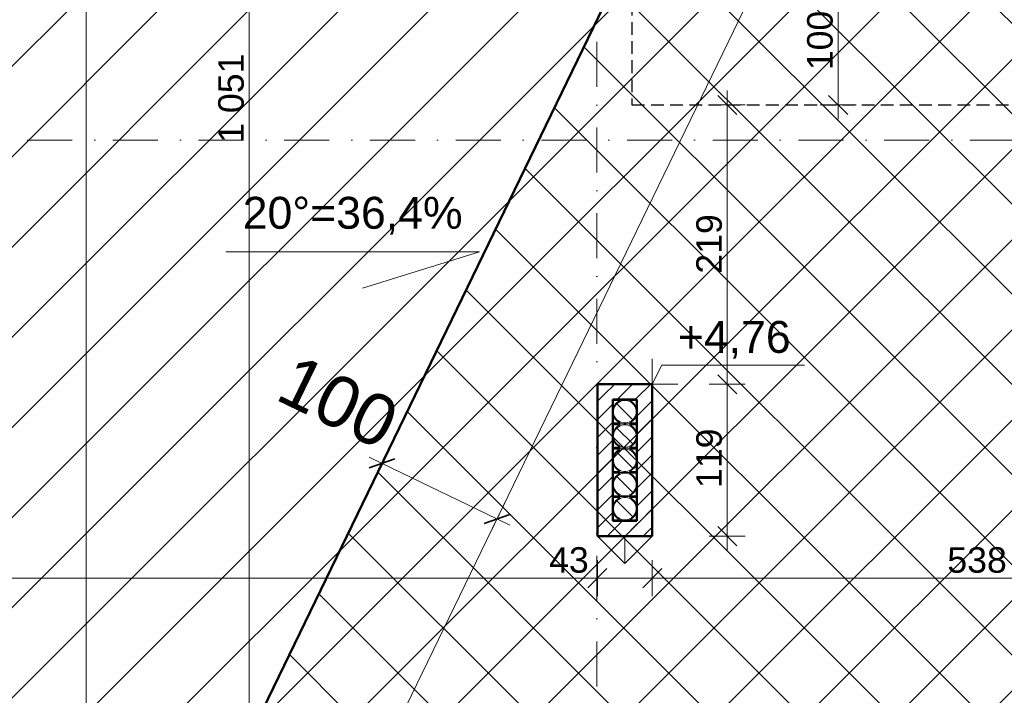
# Model space of a CAD drawing. Header units: centimetres. Extents: x -43488 to -10641, y 2063 to 22960.
# Tile 32 of 72: x -41697 to -40926, y 10271 to 10800. Entities that reach past the tile are written whole.
import ezdxf

# ---------------------------------------------------------------- set-up
doc = ezdxf.new("R2010")
doc.units = ezdxf.units.CM
doc.header["$MEASUREMENT"] = 0
doc.linetypes.add('Kreski i kropki', pattern=[67.027776, 35.277777, -17.638888, 0, -14.111111])
doc.linetypes.add('Przerywana krótka2', pattern=[15, 10, -5])
doc.layers.add('!!!Wymiarowanie', color=7, linetype='Continuous')
for name, color, linetype, lineweight, true_color in [('!!!Wymiarowanie_Nr_pióra__3', 7, 'Continuous', 35, 0xff6500), ('!!!Wymiarowanie_Nr_pióra__6', 7, 'Continuous', 18, 0x3fa3ff), ('!osie_Nr_pióra__6', 7, 'Continuous', 18, 0x3fa3ff), ('!powierzchnie_Nr_pióra__8', 7, 'Continuous', 13, 0x42bda7), ('!stolarka_Nr_pióra__5', 7, 'Continuous', 20, 0xfc3c2c), ('!wentylacja_Nr_pióra__8', 7, 'Continuous', 13, 0x42bda7), ('CIENKA_Nr_pióra__4', 7, 'Continuous', 25, 0x31fd59), ('CIENKA_Nr_pióra__6', 7, 'Continuous', 18, 0x3fa3ff), ('Linie_Nr_pióra__6', 7, 'Continuous', 18, 0x3fa3ff), ('Wymiarowanie pionowe_Nr_pióra__6', 7, 'Continuous', 18, 0x3fa3ff), ('Wymiarowanie pionowe_Nr_pióra__8', 7, 'Continuous', 13, 0x42bda7), ('Ściany zewnętrzne_Nr_pióra__7', 7, 'Continuous', 15, 0x9f9fff)]:
    doc.layers.add(name, color=color, linetype=linetype, lineweight=lineweight, true_color=true_color)
doc.layers.add('Ściany zewnętrzne_Nr_pióra__1', color=8, linetype='Continuous', lineweight=50)
doc.styles.add('STYL_AUTOMATYCZNY_1', font='txt')
doc.dimstyles.new('STYL_AUTOMATYCZNY__2', dxfattribs={"dimtxt": 20, "dimasz": 14.25, "dimexe": 0.18, "dimexo": 0.0625, "dimgap": 0, "dimtad": 1, "dimtih": 1, "dimtoh": 1, "dimdec": 0, "dimzin": 0, "dimdsep": 46, "dimtxsty": 'STYL_AUTOMATYCZNY_1', "dimblk": 'ARROWHEAD_6', "dimblk1": 'ARROWHEAD_6', "dimblk2": 'ARROWHEAD_6', "dimcen": 0.09, "dimse1": 1, "dimse2": 1, "dimclrd": 256, "dimclre": 256, "dimclrt": 256, "dimazin": 0, "dimtfac": 1, "dimtdec": 4, "dimtmove": 0, "dimatfit": 3, "dimfxl": 1, "dimtolj": 1, "dimtzin": 0, "dimarcsym": 0})
doc.dimstyles.new('STYL_AUTOMATYCZNY__3', dxfattribs={"dimtxt": 20, "dimasz": 14.25, "dimexe": 0.18, "dimexo": 0.0625, "dimgap": 0, "dimtad": 1, "dimdec": 0, "dimzin": 0, "dimdsep": 46, "dimtxsty": 'STYL_AUTOMATYCZNY_1', "dimblk": 'ARROWHEAD_6', "dimblk1": 'ARROWHEAD_6', "dimblk2": 'ARROWHEAD_6', "dimcen": 0.09, "dimse1": 1, "dimse2": 1, "dimclrd": 256, "dimclre": 256, "dimclrt": 256, "dimazin": 0, "dimtfac": 1, "dimtdec": 4, "dimtmove": 0, "dimatfit": 3, "dimfxl": 1, "dimtolj": 1, "dimtzin": 0, "dimarcsym": 0})
doc.dimstyles.new('STYL_AUTOMATYCZNY__6', dxfattribs={"dimtxt": 40, "dimasz": 14.25, "dimexe": 0.18, "dimexo": 0.0625, "dimgap": 0, "dimtad": 1, "dimdec": 0, "dimzin": 0, "dimdsep": 46, "dimtxsty": 'STYL_AUTOMATYCZNY_1', "dimblk": 'ARROWHEAD_6', "dimblk1": 'ARROWHEAD_6', "dimblk2": 'ARROWHEAD_6', "dimcen": 0.09, "dimse1": 1, "dimse2": 1, "dimclrd": 256, "dimclre": 256, "dimclrt": 256, "dimazin": 0, "dimtfac": 1, "dimtdec": 4, "dimtmove": 0, "dimatfit": 3, "dimfxl": 1, "dimtolj": 1, "dimtzin": 0, "dimarcsym": 0})
pattern_1 = [(45, (0, 0), (-7.0710678, 7.0710678), [])]

# ---------------------------------------------------------------- blocks, each defined once
blk = doc.blocks.new('*D37')
at = {"layer": '!!!Wymiarowanie_Nr_pióra__3', "color": 30, "linetype": 'Continuous', "lineweight": 35, "true_color": 0xff6500}
for p, q in [((-42918.12, 10843.67), (-42903.12, 10828.67)), ((-42918.12, 9933.67), (-42903.12, 9918.67))]:
    blk.add_line(p, q, dxfattribs=at)
at = {"layer": '!!!Wymiarowanie_Nr_pióra__6', "color": 161, "linetype": 'Continuous', "lineweight": 18, "true_color": 0x3fa3ff}
for p, q in [((-42896.55, 10836.17), (-42924.68, 10836.17)), ((-42910.62, 9926.17), (-42910.62, 10836.17)), ((-42896.55, 9926.17), (-42924.68, 9926.17))]:
    blk.add_line(p, q, dxfattribs=at)
at = {"layer": '!!!Wymiarowanie_Nr_pióra__3', "color": 30, "lineweight": 35, "true_color": 0xff6500, "insert": (-42914.62, 10358.4), "char_height": 20, "attachment_point": 7, "rotation": 90, "style": 'STYL_AUTOMATYCZNY_1'}
blk.add_mtext('\\A1;{\\pql;\\fArial|b0|i0|c238|p38;910}', dxfattribs=at)
blk = doc.blocks.new('ARROWHEAD_6')
at = {"color": 0, "linetype": 'Continuous', "lineweight": 0}
for p, q in [((0, 0), (-1, 0)), ((-0.5, -0.5), (0.5, 0.5))]:
    blk.add_line(p, q, dxfattribs=at)
blk = doc.blocks.new('*D58')
at = {"layer": '!!!Wymiarowanie_Nr_pióra__3', "color": 30, "linetype": 'Continuous', "lineweight": 35, "true_color": 0xff6500}
for p, q in [((-42165.34, 11505.78), (-42180.34, 11490.78)), ((-41637.84, 11505.78), (-41652.84, 11490.78))]:
    blk.add_line(p, q, dxfattribs=at)
at = {"layer": '!!!Wymiarowanie_Nr_pióra__6', "color": 161, "linetype": 'Continuous', "lineweight": 18, "true_color": 0x3fa3ff}
for p, q in [((-42172.84, 11484.22), (-42172.84, 11512.34)), ((-41645.34, 11484.22), (-41645.34, 11512.34)), ((-42172.84, 11498.28), (-41645.34, 11498.28))]:
    blk.add_line(p, q, dxfattribs=at)
at = {"layer": '!!!Wymiarowanie_Nr_pióra__3', "color": 30, "lineweight": 35, "true_color": 0xff6500, "insert": (-41931.85, 11502.28), "char_height": 20, "attachment_point": 7, "style": 'STYL_AUTOMATYCZNY_1'}
blk.add_mtext('\\A1;{\\pql;\\fArial|b0|i0|c238|p38;528}', dxfattribs=at)
blk = doc.blocks.new('*D80')
at = {"layer": '!!!Wymiarowanie_Nr_pióra__3', "color": 30, "linetype": 'Continuous', "lineweight": 35, "true_color": 0xff6500}
for p, q in [((-39276.76, 11356.17), (-39291.76, 11371.17)), ((-39291.76, 8676.17), (-39276.76, 8661.17))]:
    blk.add_line(p, q, dxfattribs=at)
at = {"layer": '!!!Wymiarowanie_Nr_pióra__6', "color": 161, "linetype": 'Continuous', "lineweight": 18, "true_color": 0x3fa3ff}
for p, q in [((-39284.26, 11363.67), (-39284.26, 11374.92)), ((-39270.2, 11363.67), (-39298.32, 11363.67)), ((-39284.26, 8668.67), (-39284.26, 11363.67)), ((-39270.2, 8668.67), (-39298.32, 8668.67)), ((-39284.26, 8657.42), (-39284.26, 8668.67))]:
    blk.add_line(p, q, dxfattribs=at)
at = {"layer": '!!!Wymiarowanie_Nr_pióra__3', "color": 30, "lineweight": 35, "true_color": 0xff6500, "insert": (-39288.26, 9981.97), "char_height": 20, "attachment_point": 7, "rotation": 90, "style": 'STYL_AUTOMATYCZNY_1'}
blk.add_mtext('\\A1;{\\pql;\\fArial|b0|i0|c238|p38;2\xa0695}', dxfattribs=at)
blk = doc.blocks.new('*D81')
at = {"layer": '!!!Wymiarowanie_Nr_pióra__3', "color": 30, "linetype": 'Continuous', "lineweight": 35, "true_color": 0xff6500}
for p, q in [((-42599.34, 11625.78), (-42614.34, 11610.78)), ((-39700.34, 11610.78), (-39685.34, 11625.78))]:
    blk.add_line(p, q, dxfattribs=at)
at = {"layer": '!!!Wymiarowanie_Nr_pióra__6', "color": 161, "linetype": 'Continuous', "lineweight": 18, "true_color": 0x3fa3ff}
for p, q in [((-42606.84, 11604.22), (-42606.84, 11632.34)), ((-39692.84, 11604.22), (-39692.84, 11632.34)), ((-42618.09, 11618.28), (-42606.84, 11618.28)), ((-42606.84, 11618.28), (-39692.84, 11618.28)), ((-39692.84, 11618.28), (-39681.59, 11618.28))]:
    blk.add_line(p, q, dxfattribs=at)
at = {"layer": '!!!Wymiarowanie_Nr_pióra__3', "color": 30, "lineweight": 35, "true_color": 0xff6500, "insert": (-41184.03, 11622.28), "char_height": 20, "attachment_point": 7, "style": 'STYL_AUTOMATYCZNY_1'}
blk.add_mtext('\\A1;{\\pql;\\fArial|b0|i0|c238|p38;2\xa0914}', dxfattribs=at)
blk = doc.blocks.new('*D83')
at = {"layer": '!!!Wymiarowanie_Nr_pióra__3', "color": 30, "linetype": 'Continuous', "lineweight": 35, "true_color": 0xff6500}
for p, q in [((-41063.81, 10841.17), (-41048.81, 10826.17)), ((-41063.81, 10741.17), (-41048.81, 10726.17))]:
    blk.add_line(p, q, dxfattribs=at)
at = {"layer": '!!!Wymiarowanie_Nr_pióra__6', "color": 161, "linetype": 'Continuous', "lineweight": 18, "true_color": 0x3fa3ff}
for p, q in [((-41042.25, 10833.67), (-41070.37, 10833.67)), ((-41056.31, 10733.67), (-41056.31, 10833.67)), ((-41042.25, 10733.67), (-41070.37, 10733.67)), ((-41056.31, 10722.42), (-41056.31, 10733.67))]:
    blk.add_line(p, q, dxfattribs=at)
at = {"layer": '!!!Wymiarowanie_Nr_pióra__3', "color": 30, "lineweight": 35, "true_color": 0xff6500, "insert": (-41060.31, 10760.9), "char_height": 20, "attachment_point": 7, "rotation": 90, "style": 'STYL_AUTOMATYCZNY_1'}
blk.add_mtext('\\A1;{\\pql;\\fArial|b0|i0|c238|p38;100}', dxfattribs=at)
blk = doc.blocks.new('*D172')
at = {"layer": '!!!Wymiarowanie_Nr_pióra__3', "color": 30, "linetype": 'Continuous', "lineweight": 35, "true_color": 0xff6500}
for p, q in [((-42233.34, 10370.22), (-42248.34, 10355.22)), ((-41237.34, 10370.22), (-41252.34, 10355.22))]:
    blk.add_line(p, q, dxfattribs=at)
at = {"layer": '!!!Wymiarowanie_Nr_pióra__6', "color": 161, "linetype": 'Continuous', "lineweight": 18, "true_color": 0x3fa3ff}
for p, q in [((-42240.84, 10348.66), (-42240.84, 10376.79)), ((-41244.84, 10348.66), (-41244.84, 10376.79)), ((-42240.84, 10362.72), (-41244.84, 10362.72))]:
    blk.add_line(p, q, dxfattribs=at)
at = {"layer": '!!!Wymiarowanie_Nr_pióra__3', "color": 30, "lineweight": 35, "true_color": 0xff6500, "char_height": 20, "attachment_point": 7, "style": 'STYL_AUTOMATYCZNY_1'}
for s, insert in [('\\A1;{\\pql;\\fArial|b0|i0|c238|p38;996}', (-41780.78, 10366.72)), ('\\A1;{\\pql;\\fArial|b0|i0|c238|p38;43}', (-41282.69, 10366.72))]:
    blk.add_mtext(s, dxfattribs=dict(at, insert=insert))
blk = doc.blocks.new('*D173')
at = {"layer": '!!!Wymiarowanie_Nr_pióra__3', "color": 30, "linetype": 'Continuous', "lineweight": 35, "true_color": 0xff6500}
for p, q in [((-41237.34, 10370.22), (-41252.34, 10355.22)), ((-41194.34, 10370.22), (-41209.34, 10355.22))]:
    blk.add_line(p, q, dxfattribs=at)
at = {"layer": '!!!Wymiarowanie_Nr_pióra__6', "color": 161, "linetype": 'Continuous', "lineweight": 18, "true_color": 0x3fa3ff}
for p, q in [((-41244.84, 10348.66), (-41244.84, 10376.79)), ((-41201.84, 10348.66), (-41201.84, 10376.79)), ((-41244.84, 10362.72), (-41201.84, 10362.72))]:
    blk.add_line(p, q, dxfattribs=at)
blk = doc.blocks.new('*D174')
at = {"layer": '!!!Wymiarowanie_Nr_pióra__3', "color": 30, "linetype": 'Continuous', "lineweight": 35, "true_color": 0xff6500}
for p, q in [((-41194.34, 10370.22), (-41209.34, 10355.22)), ((-40656.34, 10370.22), (-40671.34, 10355.22))]:
    blk.add_line(p, q, dxfattribs=at)
at = {"layer": '!!!Wymiarowanie_Nr_pióra__6', "color": 161, "linetype": 'Continuous', "lineweight": 18, "true_color": 0x3fa3ff}
for p, q in [((-41201.84, 10348.66), (-41201.84, 10376.79)), ((-40663.84, 10348.66), (-40663.84, 10376.79)), ((-41201.84, 10362.72), (-40663.84, 10362.72))]:
    blk.add_line(p, q, dxfattribs=at)
at = {"layer": '!!!Wymiarowanie_Nr_pióra__3', "color": 30, "lineweight": 35, "true_color": 0xff6500, "char_height": 20, "attachment_point": 7, "style": 'STYL_AUTOMATYCZNY_1'}
for s, insert in [('\\A1;{\\pql;\\fArial|b0|i0|c238|p38;538}', (-40970.78, 10366.72)), ('\\A1;{\\pql;\\fArial|b0|i0|c238|p38;43}', (-40701.69, 10366.72))]:
    blk.add_mtext(s, dxfattribs=dict(at, insert=insert))
blk = doc.blocks.new('*D198')
at = {"layer": '!!!Wymiarowanie_Nr_pióra__3', "color": 30, "linetype": 'Continuous', "lineweight": 35, "true_color": 0xff6500}
for p, q in [((-41510.11, 11256.17), (-41525.11, 11271.17)), ((-41525.11, 10220.17), (-41510.11, 10205.17))]:
    blk.add_line(p, q, dxfattribs=at)
at = {"layer": '!!!Wymiarowanie_Nr_pióra__6', "color": 161, "linetype": 'Continuous', "lineweight": 18, "true_color": 0x3fa3ff}
for p, q in [((-41517.61, 11263.67), (-41517.61, 11274.92)), ((-41503.55, 11263.67), (-41531.67, 11263.67)), ((-41517.61, 10212.67), (-41517.61, 11263.67)), ((-41503.55, 10212.67), (-41531.67, 10212.67))]:
    blk.add_line(p, q, dxfattribs=at)
at = {"layer": '!!!Wymiarowanie_Nr_pióra__3', "color": 30, "lineweight": 35, "true_color": 0xff6500, "insert": (-41521.61, 10703.97), "char_height": 20, "attachment_point": 7, "rotation": 90, "style": 'STYL_AUTOMATYCZNY_1'}
blk.add_mtext('\\A1;{\\pql;\\fArial|b0|i0|c238|p38;1\xa0051}', dxfattribs=at)
blk = doc.blocks.new('*D199')
at = {"layer": '!!!Wymiarowanie_Nr_pióra__3', "color": 30, "linetype": 'Continuous', "lineweight": 35, "true_color": 0xff6500}
for p, q in [((-41150.62, 10522.17), (-41135.62, 10507.17)), ((-41150.62, 10403.17), (-41135.62, 10388.17))]:
    blk.add_line(p, q, dxfattribs=at)
at = {"layer": '!!!Wymiarowanie_Nr_pióra__6', "color": 161, "linetype": 'Continuous', "lineweight": 18, "true_color": 0x3fa3ff}
for p, q in [((-41129.06, 10514.67), (-41157.19, 10514.67)), ((-41143.12, 10395.67), (-41143.12, 10514.67)), ((-41129.06, 10395.67), (-41157.19, 10395.67)), ((-41143.12, 10384.42), (-41143.12, 10395.67))]:
    blk.add_line(p, q, dxfattribs=at)
at = {"layer": '!!!Wymiarowanie_Nr_pióra__3', "color": 30, "lineweight": 35, "true_color": 0xff6500, "insert": (-41147.12, 10433.41), "char_height": 20, "attachment_point": 7, "rotation": 90, "style": 'STYL_AUTOMATYCZNY_1'}
blk.add_mtext('\\A1;{\\pql;\\fArial|b0|i0|c238|p38;119}', dxfattribs=at)
blk = doc.blocks.new('*D200')
at = {"layer": '!!!Wymiarowanie_Nr_pióra__3', "color": 30, "linetype": 'Continuous', "lineweight": 35, "true_color": 0xff6500}
for p, q in [((-41135.62, 10726.17), (-41150.62, 10741.17)), ((-41150.62, 10522.17), (-41135.62, 10507.17))]:
    blk.add_line(p, q, dxfattribs=at)
at = {"layer": '!!!Wymiarowanie_Nr_pióra__6', "color": 161, "linetype": 'Continuous', "lineweight": 18, "true_color": 0x3fa3ff}
for p, q in [((-41143.12, 10733.67), (-41143.12, 10744.92)), ((-41129.06, 10733.67), (-41157.19, 10733.67)), ((-41143.12, 10514.67), (-41143.12, 10733.67)), ((-41129.06, 10514.67), (-41157.19, 10514.67))]:
    blk.add_line(p, q, dxfattribs=at)
at = {"layer": '!!!Wymiarowanie_Nr_pióra__3', "color": 30, "lineweight": 35, "true_color": 0xff6500, "insert": (-41147.12, 10601.4), "char_height": 20, "attachment_point": 7, "rotation": 90, "style": 'STYL_AUTOMATYCZNY_1'}
blk.add_mtext('\\A1;{\\pql;\\fArial|b0|i0|c238|p38;219}', dxfattribs=at)
blk = doc.blocks.new('*D218')
at = {"layer": '!!!Wymiarowanie_Nr_pióra__3', "color": 30, "linetype": 'Continuous', "lineweight": 35, "true_color": 0xff6500}
for p, q in [((-41403.48, 10456.2), (-41423.52, 10449.24)), ((-41333.53, 10405.64), (-41313.49, 10412.6))]:
    blk.add_line(p, q, dxfattribs=at)
at = {"layer": '!!!Wymiarowanie_Nr_pióra__6', "color": 161, "linetype": 'Continuous', "lineweight": 18, "true_color": 0x3fa3ff}
for p, q in [((-41419.63, 10440.07), (-41407.37, 10465.38)), ((-41423.63, 10457.63), (-41413.5, 10452.72)), ((-41413.5, 10452.72), (-41323.51, 10409.12)), ((-41329.64, 10396.47), (-41317.38, 10421.78)), ((-41323.51, 10409.12), (-41313.38, 10404.22))]:
    blk.add_line(p, q, dxfattribs=at)
at = {"layer": '!!!Wymiarowanie_Nr_pióra__3', "color": 30, "lineweight": 35, "true_color": 0xff6500, "insert": (-41498.72, 10502.89), "char_height": 40, "attachment_point": 7, "rotation": 334.15199, "style": 'STYL_AUTOMATYCZNY_1'}
blk.add_mtext('\\A1;{\\pql;\\fArial|b0|i0|c238|p38;100}', dxfattribs=at)

msp = doc.modelspace()

# ---------------------------------------------------------------- hatches: boundary and pattern name
at = {"layer": '!powierzchnie_Nr_pióra__8', "linetype": 'Continuous', "lineweight": 13, "true_color": 0x42bda7}
h = msp.add_hatch(dxfattribs=at)
h.set_pattern_fill('bloczki_ceramiczne__3', color=135, style=0, pattern_type=2)
h.set_pattern_definition([(45, (0, 0), (-35.35534, 35.35534), [])])
h.paths.add_polyline_path([(-42172.84, 10487.67), (-42172.84, 11363.67), (-41117.84, 11363.67), (-41117.84, 11063.03), (-41668.59, 9926.17), (-41117.84, 8789.3), (-41117.84, 8668.67), (-42172.84, 8668.67), (-42172.84, 8988.67), (-41945.34, 8988.67), (-41945.34, 10487.67)])
h = msp.add_hatch(dxfattribs=at)
h.set_pattern_fill('bloczki_betonowe__2_', color=135, style=0, pattern_type=2)
h.set_pattern_definition([(45, (0, 0), (-35.35534, 35.35534), []), (135, (0, 0), (35.35534, 35.35534), [])])
h.paths.add_polyline_path([(-41117.84, 10833.67), (-40747.84, 10833.67), (-40747.84, 11063.03), (-40197.08, 9926.17), (-40685.17, 8918.67), (-40747.84, 8918.67), (-40747.84, 9018.67), (-41117.84, 9018.67), (-41117.84, 8789.3), (-41668.59, 9926.17), (-41117.84, 11063.03)])
at = {"layer": 'Ściany zewnętrzne_Nr_pióra__7', "linetype": 'Continuous', "lineweight": 15, "true_color": 0x9f9fff}
h = msp.add_hatch(dxfattribs=at)
h.set_pattern_fill('bloczki_ceramiczne', color=161, style=0, pattern_type=2)
h.set_pattern_definition(pattern_1)
h.paths.add_polyline_path([(-41244.84, 10502.67), (-41232.84, 10502.67), (-41244.84, 10514.67)])
h = msp.add_hatch(dxfattribs=at)
h.set_pattern_fill('bloczki_ceramiczne', color=161, style=0, pattern_type=2)
h.set_pattern_definition(pattern_1)
h.paths.add_polyline_path([(-41244.84, 10514.67), (-41232.84, 10502.67), (-41232.84, 10514.67)])
h = msp.add_hatch(dxfattribs=at)
h.set_pattern_fill('bloczki_ceramiczne', color=161, style=0, pattern_type=2)
h.set_pattern_definition(pattern_1)
h.paths.add_polyline_path([(-41213.84, 10514.67), (-41232.84, 10514.67), (-41232.84, 10502.67), (-41213.84, 10502.67)])
h = msp.add_hatch(dxfattribs=at)
h.set_pattern_fill('bloczki_ceramiczne', color=161, style=0, pattern_type=2)
h.set_pattern_definition(pattern_1)
h.paths.add_polyline_path([(-41213.84, 10502.67), (-41201.84, 10502.67), (-41201.84, 10514.67)])
h = msp.add_hatch(dxfattribs=at)
h.set_pattern_fill('bloczki_ceramiczne', color=161, style=0, pattern_type=2)
h.set_pattern_definition(pattern_1)
h.paths.add_polyline_path([(-41213.84, 10514.67), (-41213.84, 10502.67), (-41201.84, 10514.67)])
h = msp.add_hatch(dxfattribs=at)
h.set_pattern_fill('bloczki_ceramiczne', color=161, style=0, pattern_type=2)
h.set_pattern_definition(pattern_1)
h.paths.add_polyline_path([(-41244.84, 10502.67), (-41244.84, 10407.67), (-41232.84, 10407.67), (-41232.84, 10502.67)])
h = msp.add_hatch(dxfattribs=at)
h.set_pattern_fill('bloczki_ceramiczne', color=161, style=0, pattern_type=2)
h.set_pattern_definition(pattern_1)
h.paths.add_polyline_path([(-41201.84, 10407.67), (-41201.84, 10502.67), (-41213.84, 10502.67), (-41213.84, 10407.67)])
h = msp.add_hatch(dxfattribs=at)
h.set_pattern_fill('bloczki_ceramiczne', color=161, style=0, pattern_type=2)
h.set_pattern_definition(pattern_1)
h.paths.add_polyline_path([(-41232.84, 10407.67), (-41244.84, 10395.67), (-41232.84, 10395.67)])
h = msp.add_hatch(dxfattribs=at)
h.set_pattern_fill('bloczki_ceramiczne', color=161, style=0, pattern_type=2)
h.set_pattern_definition(pattern_1)
h.paths.add_polyline_path([(-41232.84, 10407.67), (-41244.84, 10407.67), (-41244.84, 10395.67)])
h = msp.add_hatch(dxfattribs=at)
h.set_pattern_fill('bloczki_ceramiczne', color=161, style=0, pattern_type=2)
h.set_pattern_definition(pattern_1)
h.paths.add_polyline_path([(-41232.84, 10395.67), (-41213.84, 10395.67), (-41213.84, 10407.67), (-41232.84, 10407.67)])
h = msp.add_hatch(dxfattribs=at)
h.set_pattern_fill('bloczki_ceramiczne', color=161, style=0, pattern_type=2)
h.set_pattern_definition(pattern_1)
h.paths.add_polyline_path([(-41201.84, 10407.67), (-41213.84, 10407.67), (-41201.84, 10395.67)])
h = msp.add_hatch(dxfattribs=at)
h.set_pattern_fill('bloczki_ceramiczne', color=161, style=0, pattern_type=2)
h.set_pattern_definition(pattern_1)
h.paths.add_polyline_path([(-41213.84, 10407.67), (-41213.84, 10395.67), (-41201.84, 10395.67)])

# ---------------------------------------------------------------- linework, layer by layer
at = {"layer": '!osie_Nr_pióra__6', "color": 161, "linetype": 'Kreski i kropki', "lineweight": 18, "true_color": 0x3fa3ff}
for p, q in [((-41245.34, 8331.18), (-41245.34, 11713.59)), ((-43101.19, 10706.17), (-39166.43, 10706.17))]:
    msp.add_line(p, q, dxfattribs=at)
at = {"layer": '!wentylacja_Nr_pióra__8', "color": 135, "linetype": 'Continuous', "lineweight": 13, "true_color": 0x42bda7}
for p, q in [((-41232.84, 10502.67), (-41213.84, 10502.67)), ((-41232.84, 10483.67), (-41232.84, 10502.67)), ((-41226.97, 10501.97), (-41232.16, 10501.97)), ((-41232.16, 10501.97), (-41232.16, 10496.8)), ((-41232.16, 10496.8), (-41231.82, 10497.59)), ((-41231.34, 10496.9), (-41231.87, 10495.45)), ((-41231.82, 10497.59), (-41230.87, 10499.03)), ((-41230.57, 10498.23), (-41231.34, 10496.9)), ((-41230.87, 10499.03), (-41229.68, 10500.29)), ((-41229.58, 10499.41), (-41230.57, 10498.23)), ((-41229.68, 10500.29), (-41228.3, 10501.32)), ((-41229.59, 10499.41), (-41217.08, 10486.93)), ((-41228.4, 10500.4), (-41229.58, 10499.41)), ((-41227.07, 10501.17), (-41228.4, 10500.4)), ((-41228.3, 10501.32), (-41226.97, 10501.97)), ((-41225.62, 10501.7), (-41227.07, 10501.17)), ((-41224.11, 10501.97), (-41225.62, 10501.7)), ((-41222.57, 10501.97), (-41224.11, 10501.97)), ((-41221.05, 10501.7), (-41222.57, 10501.97)), ((-41219.6, 10501.17), (-41221.05, 10501.7)), ((-41214.52, 10501.97), (-41219.71, 10501.97)), ((-41219.71, 10501.97), (-41218.91, 10501.63)), ((-41218.27, 10500.4), (-41219.6, 10501.17)), ((-41218.91, 10501.63), (-41217.47, 10500.69)), ((-41217.09, 10499.41), (-41218.27, 10500.4)), ((-41217.47, 10500.69), (-41216.21, 10499.51)), ((-41216.1, 10498.23), (-41217.09, 10499.41)), ((-41216.21, 10499.51), (-41215.17, 10498.12)), ((-41215.33, 10496.9), (-41216.1, 10498.23)), ((-41214.81, 10495.45), (-41215.33, 10496.9)), ((-41215.17, 10498.12), (-41214.52, 10496.8)), ((-41214.52, 10496.8), (-41214.52, 10501.97)), ((-41213.84, 10502.67), (-41213.84, 10483.67)), ((-41232.16, 10489.54), (-41232.16, 10484.37)), ((-41231.51, 10488.21), (-41232.16, 10489.54)), ((-41231.87, 10495.45), (-41232.14, 10493.94)), ((-41232.14, 10493.94), (-41232.14, 10492.4)), ((-41232.14, 10492.4), (-41231.87, 10490.88)), ((-41231.87, 10490.88), (-41231.34, 10489.43)), ((-41231.34, 10489.43), (-41230.57, 10488.1)), ((-41216.1, 10488.1), (-41215.33, 10489.43)), ((-41215.33, 10489.43), (-41214.81, 10490.88)), ((-41214.52, 10489.54), (-41214.86, 10488.75)), ((-41214.54, 10493.94), (-41214.81, 10495.45)), ((-41214.81, 10490.88), (-41214.54, 10492.4)), ((-41214.54, 10492.4), (-41214.54, 10493.94)), ((-41214.52, 10484.37), (-41214.52, 10489.54)), ((-41213.84, 10483.67), (-41232.84, 10483.67)), ((-41232.84, 10483.67), (-41213.84, 10483.67)), ((-41232.84, 10464.67), (-41232.84, 10483.67)), ((-41232.16, 10484.37), (-41226.97, 10484.37)), ((-41226.97, 10482.97), (-41232.16, 10482.97)), ((-41232.16, 10482.97), (-41232.16, 10477.8)), ((-41230.47, 10486.83), (-41231.51, 10488.21)), ((-41230.87, 10480.03), (-41229.68, 10481.29)), ((-41230.57, 10488.1), (-41229.58, 10486.92)), ((-41229.21, 10485.65), (-41230.47, 10486.83)), ((-41229.68, 10481.29), (-41228.3, 10482.32)), ((-41229.58, 10486.92), (-41228.4, 10485.93)), ((-41228.4, 10481.4), (-41229.58, 10480.41)), ((-41227.76, 10484.71), (-41229.21, 10485.65)), ((-41228.4, 10485.93), (-41227.07, 10485.16)), ((-41227.07, 10482.17), (-41228.4, 10481.4)), ((-41228.3, 10482.32), (-41226.97, 10482.97)), ((-41226.97, 10484.37), (-41227.76, 10484.71)), ((-41227.07, 10485.16), (-41225.62, 10484.64)), ((-41225.62, 10482.7), (-41227.07, 10482.17)), ((-41225.62, 10484.64), (-41224.11, 10484.37)), ((-41224.11, 10482.97), (-41225.62, 10482.7)), ((-41224.11, 10484.37), (-41222.57, 10484.37)), ((-41222.57, 10482.97), (-41224.11, 10482.97)), ((-41222.57, 10484.37), (-41221.05, 10484.64)), ((-41221.05, 10482.7), (-41222.57, 10482.97)), ((-41221.05, 10484.64), (-41219.6, 10485.16)), ((-41219.6, 10482.17), (-41221.05, 10482.7)), ((-41218.38, 10485.01), (-41219.71, 10484.37)), ((-41219.71, 10484.37), (-41214.52, 10484.37)), ((-41214.52, 10482.97), (-41219.71, 10482.97)), ((-41219.71, 10482.97), (-41218.91, 10482.63)), ((-41219.6, 10485.16), (-41218.27, 10485.93)), ((-41218.27, 10481.4), (-41219.6, 10482.17)), ((-41218.91, 10482.63), (-41217.47, 10481.69)), ((-41216.99, 10486.05), (-41218.38, 10485.01)), ((-41218.27, 10485.93), (-41217.09, 10486.92)), ((-41217.09, 10480.41), (-41218.27, 10481.4)), ((-41217.47, 10481.69), (-41216.21, 10480.51)), ((-41217.09, 10486.92), (-41216.1, 10488.1)), ((-41215.81, 10487.3), (-41216.99, 10486.05)), ((-41214.86, 10488.75), (-41215.81, 10487.3)), ((-41214.52, 10477.8), (-41214.52, 10482.97)), ((-41213.84, 10483.67), (-41213.84, 10464.67)), ((-41232.16, 10477.8), (-41231.82, 10478.59)), ((-41231.87, 10476.45), (-41232.14, 10474.94)), ((-41232.14, 10474.94), (-41232.14, 10473.4)), ((-41231.34, 10477.9), (-41231.87, 10476.45)), ((-41231.82, 10478.59), (-41230.87, 10480.03)), ((-41230.57, 10479.23), (-41231.34, 10477.9)), ((-41229.58, 10480.41), (-41230.57, 10479.23)), ((-41229.59, 10480.41), (-41217.08, 10467.93)), ((-41216.1, 10479.23), (-41217.09, 10480.41)), ((-41216.21, 10480.51), (-41215.17, 10479.12)), ((-41215.33, 10477.9), (-41216.1, 10479.23)), ((-41214.81, 10476.45), (-41215.33, 10477.9)), ((-41215.17, 10479.12), (-41214.52, 10477.8)), ((-41214.54, 10474.94), (-41214.81, 10476.45)), ((-41214.54, 10473.4), (-41214.54, 10474.94)), ((-41232.16, 10470.54), (-41232.16, 10465.37)), ((-41231.51, 10469.21), (-41232.16, 10470.54)), ((-41232.14, 10473.4), (-41231.87, 10471.88)), ((-41231.87, 10471.88), (-41231.34, 10470.43)), ((-41230.47, 10467.83), (-41231.51, 10469.21)), ((-41231.34, 10470.43), (-41230.57, 10469.1)), ((-41230.57, 10469.1), (-41229.58, 10467.92)), ((-41229.21, 10466.65), (-41230.47, 10467.83)), ((-41229.58, 10467.92), (-41228.4, 10466.93)), ((-41227.76, 10465.71), (-41229.21, 10466.65)), ((-41228.4, 10466.93), (-41227.07, 10466.16)), ((-41226.97, 10465.37), (-41227.76, 10465.71)), ((-41227.07, 10466.16), (-41225.62, 10465.64)), ((-41221.05, 10465.64), (-41219.6, 10466.16)), ((-41218.38, 10466.01), (-41219.71, 10465.37)), ((-41219.6, 10466.16), (-41218.27, 10466.93)), ((-41216.99, 10467.05), (-41218.38, 10466.01)), ((-41218.27, 10466.93), (-41217.09, 10467.92)), ((-41217.09, 10467.92), (-41216.1, 10469.1)), ((-41215.81, 10468.3), (-41216.99, 10467.05)), ((-41216.1, 10469.1), (-41215.33, 10470.43)), ((-41214.86, 10469.75), (-41215.81, 10468.3)), ((-41215.33, 10470.43), (-41214.81, 10471.88)), ((-41214.52, 10470.54), (-41214.86, 10469.75)), ((-41214.81, 10471.88), (-41214.54, 10473.4)), ((-41214.52, 10465.37), (-41214.52, 10470.54)), ((-41232.84, 10464.67), (-41213.84, 10464.67)), ((-41232.84, 10445.67), (-41232.84, 10464.67)), ((-41213.84, 10464.67), (-41232.84, 10464.67)), ((-41232.16, 10465.37), (-41226.97, 10465.37)), ((-41226.97, 10463.97), (-41232.16, 10463.97)), ((-41232.16, 10463.97), (-41232.16, 10458.8)), ((-41232.16, 10458.8), (-41231.82, 10459.59)), ((-41231.34, 10458.9), (-41231.87, 10457.45)), ((-41231.82, 10459.59), (-41230.87, 10461.03)), ((-41230.57, 10460.23), (-41231.34, 10458.9)), ((-41230.87, 10461.03), (-41229.68, 10462.29)), ((-41229.58, 10461.41), (-41230.57, 10460.23)), ((-41229.68, 10462.29), (-41228.3, 10463.32)), ((-41229.59, 10461.41), (-41217.08, 10448.93)), ((-41228.4, 10462.4), (-41229.58, 10461.41)), ((-41227.07, 10463.17), (-41228.4, 10462.4)), ((-41228.3, 10463.32), (-41226.97, 10463.97)), ((-41225.62, 10463.7), (-41227.07, 10463.17)), ((-41225.62, 10465.64), (-41224.11, 10465.37)), ((-41224.11, 10463.97), (-41225.62, 10463.7)), ((-41224.11, 10465.37), (-41222.57, 10465.37)), ((-41222.57, 10463.97), (-41224.11, 10463.97)), ((-41222.57, 10465.37), (-41221.05, 10465.64)), ((-41221.05, 10463.7), (-41222.57, 10463.97)), ((-41219.6, 10463.17), (-41221.05, 10463.7)), ((-41219.71, 10465.37), (-41214.52, 10465.37)), ((-41214.52, 10463.97), (-41219.71, 10463.97)), ((-41219.71, 10463.97), (-41218.91, 10463.63)), ((-41218.27, 10462.4), (-41219.6, 10463.17)), ((-41218.91, 10463.63), (-41217.47, 10462.69)), ((-41217.09, 10461.41), (-41218.27, 10462.4)), ((-41217.47, 10462.69), (-41216.21, 10461.51)), ((-41216.1, 10460.23), (-41217.09, 10461.41)), ((-41216.21, 10461.51), (-41215.17, 10460.12)), ((-41215.33, 10458.9), (-41216.1, 10460.23)), ((-41214.81, 10457.45), (-41215.33, 10458.9)), ((-41215.17, 10460.12), (-41214.52, 10458.8)), ((-41214.52, 10458.8), (-41214.52, 10463.97)), ((-41213.84, 10464.67), (-41213.84, 10445.67)), ((-41232.16, 10451.54), (-41232.16, 10446.37)), ((-41231.51, 10450.21), (-41232.16, 10451.54)), ((-41231.87, 10457.45), (-41232.14, 10455.94)), ((-41232.14, 10455.94), (-41232.14, 10454.4)), ((-41232.14, 10454.4), (-41231.87, 10452.88)), ((-41231.87, 10452.88), (-41231.34, 10451.43)), ((-41231.34, 10451.43), (-41230.57, 10450.1)), ((-41216.1, 10450.1), (-41215.33, 10451.43)), ((-41214.86, 10450.75), (-41215.81, 10449.3)), ((-41215.33, 10451.43), (-41214.81, 10452.88)), ((-41214.52, 10451.54), (-41214.86, 10450.75)), ((-41214.54, 10455.94), (-41214.81, 10457.45)), ((-41214.81, 10452.88), (-41214.54, 10454.4)), ((-41214.54, 10454.4), (-41214.54, 10455.94)), ((-41214.52, 10446.37), (-41214.52, 10451.54)), ((-41213.84, 10445.67), (-41232.84, 10445.67)), ((-41232.84, 10445.67), (-41213.84, 10445.67)), ((-41232.84, 10426.67), (-41232.84, 10445.67)), ((-41232.16, 10446.37), (-41226.97, 10446.37)), ((-41226.97, 10444.97), (-41232.16, 10444.97)), ((-41232.16, 10444.97), (-41232.16, 10439.8)), ((-41230.47, 10448.83), (-41231.51, 10450.21)), ((-41230.87, 10442.03), (-41229.68, 10443.29)), ((-41230.57, 10450.1), (-41229.58, 10448.92)), ((-41229.21, 10447.65), (-41230.47, 10448.83)), ((-41229.68, 10443.29), (-41228.3, 10444.32)), ((-41229.58, 10448.92), (-41228.4, 10447.93)), ((-41228.4, 10443.4), (-41229.58, 10442.41)), ((-41227.76, 10446.71), (-41229.21, 10447.65)), ((-41228.4, 10447.93), (-41227.07, 10447.16)), ((-41227.07, 10444.17), (-41228.4, 10443.4)), ((-41228.3, 10444.32), (-41226.97, 10444.97)), ((-41226.97, 10446.37), (-41227.76, 10446.71)), ((-41227.07, 10447.16), (-41225.62, 10446.64)), ((-41225.62, 10444.7), (-41227.07, 10444.17)), ((-41225.62, 10446.64), (-41224.11, 10446.37)), ((-41224.11, 10444.97), (-41225.62, 10444.7)), ((-41224.11, 10446.37), (-41222.57, 10446.37)), ((-41222.57, 10444.97), (-41224.11, 10444.97)), ((-41222.57, 10446.37), (-41221.05, 10446.64)), ((-41221.05, 10444.7), (-41222.57, 10444.97)), ((-41221.05, 10446.64), (-41219.6, 10447.16)), ((-41219.6, 10444.17), (-41221.05, 10444.7)), ((-41218.38, 10447.01), (-41219.71, 10446.37)), ((-41219.71, 10446.37), (-41214.52, 10446.37)), ((-41214.52, 10444.97), (-41219.71, 10444.97)), ((-41219.71, 10444.97), (-41218.91, 10444.63)), ((-41219.6, 10447.16), (-41218.27, 10447.93)), ((-41218.27, 10443.4), (-41219.6, 10444.17)), ((-41218.91, 10444.63), (-41217.47, 10443.69)), ((-41216.99, 10448.05), (-41218.38, 10447.01)), ((-41218.27, 10447.93), (-41217.09, 10448.92)), ((-41217.09, 10442.41), (-41218.27, 10443.4)), ((-41217.47, 10443.69), (-41216.21, 10442.51)), ((-41217.09, 10448.92), (-41216.1, 10450.1)), ((-41215.81, 10449.3), (-41216.99, 10448.05)), ((-41214.52, 10439.8), (-41214.52, 10444.97)), ((-41213.84, 10445.67), (-41213.84, 10426.67)), ((-41232.16, 10439.8), (-41231.82, 10440.59)), ((-41231.87, 10438.45), (-41232.14, 10436.94)), ((-41232.14, 10436.94), (-41232.14, 10435.4)), ((-41232.14, 10435.4), (-41231.87, 10433.88)), ((-41231.34, 10439.9), (-41231.87, 10438.45)), ((-41231.82, 10440.59), (-41230.87, 10442.03)), ((-41230.57, 10441.23), (-41231.34, 10439.9)), ((-41229.58, 10442.41), (-41230.57, 10441.23)), ((-41229.59, 10442.41), (-41217.08, 10429.93)), ((-41216.1, 10441.23), (-41217.09, 10442.41)), ((-41216.21, 10442.51), (-41215.17, 10441.12)), ((-41215.33, 10439.9), (-41216.1, 10441.23)), ((-41214.81, 10438.45), (-41215.33, 10439.9)), ((-41215.17, 10441.12), (-41214.52, 10439.8)), ((-41214.54, 10436.94), (-41214.81, 10438.45)), ((-41214.81, 10433.88), (-41214.54, 10435.4)), ((-41214.54, 10435.4), (-41214.54, 10436.94)), ((-41232.16, 10432.54), (-41232.16, 10427.37)), ((-41231.51, 10431.21), (-41232.16, 10432.54)), ((-41232.16, 10427.37), (-41226.97, 10427.37)), ((-41231.87, 10433.88), (-41231.34, 10432.43)), ((-41230.47, 10429.83), (-41231.51, 10431.21)), ((-41231.34, 10432.43), (-41230.57, 10431.1)), ((-41230.57, 10431.1), (-41229.58, 10429.92)), ((-41229.21, 10428.65), (-41230.47, 10429.83)), ((-41229.58, 10429.92), (-41228.4, 10428.93)), ((-41227.76, 10427.71), (-41229.21, 10428.65)), ((-41228.4, 10428.93), (-41227.07, 10428.16)), ((-41226.97, 10427.37), (-41227.76, 10427.71)), ((-41227.07, 10428.16), (-41225.62, 10427.64)), ((-41225.62, 10427.64), (-41224.11, 10427.37)), ((-41224.11, 10427.37), (-41222.57, 10427.37)), ((-41222.57, 10427.37), (-41221.05, 10427.64)), ((-41221.05, 10427.64), (-41219.6, 10428.16)), ((-41218.38, 10428.01), (-41219.71, 10427.37)), ((-41219.71, 10427.37), (-41214.52, 10427.37)), ((-41219.6, 10428.16), (-41218.27, 10428.93)), ((-41216.99, 10429.05), (-41218.38, 10428.01)), ((-41218.27, 10428.93), (-41217.09, 10429.92)), ((-41217.09, 10429.92), (-41216.1, 10431.1)), ((-41215.81, 10430.3), (-41216.99, 10429.05)), ((-41216.1, 10431.1), (-41215.33, 10432.43)), ((-41214.86, 10431.75), (-41215.81, 10430.3)), ((-41215.33, 10432.43), (-41214.81, 10433.88)), ((-41214.52, 10432.54), (-41214.86, 10431.75)), ((-41214.52, 10427.37), (-41214.52, 10432.54)), ((-41232.84, 10426.67), (-41232.84, 10407.67)), ((-41213.84, 10426.67), (-41232.84, 10426.67)), ((-41213.84, 10426.67), (-41232.84, 10426.67)), ((-41232.14, 10420.8), (-41232.14, 10425.99)), ((-41232.14, 10425.99), (-41226.97, 10425.99)), ((-41231.49, 10422.13), (-41232.14, 10420.8)), ((-41232.14, 10417.94), (-41231.87, 10419.45)), ((-41231.87, 10419.45), (-41231.34, 10420.9)), ((-41230.46, 10423.51), (-41231.49, 10422.13)), ((-41231.34, 10420.9), (-41230.57, 10422.23)), ((-41230.57, 10422.23), (-41229.58, 10423.41)), ((-41229.2, 10424.7), (-41230.46, 10423.51)), ((-41229.58, 10423.41), (-41228.4, 10424.4)), ((-41229.58, 10423.42), (-41217.1, 10410.91)), ((-41227.76, 10425.65), (-41229.2, 10424.7)), ((-41228.4, 10424.4), (-41227.07, 10425.17)), ((-41226.97, 10425.99), (-41227.76, 10425.65)), ((-41227.07, 10425.17), (-41225.62, 10425.7)), ((-41225.62, 10425.7), (-41224.11, 10425.97)), ((-41224.11, 10425.97), (-41222.57, 10425.97)), ((-41222.57, 10425.97), (-41221.05, 10425.7)), ((-41221.05, 10425.7), (-41219.6, 10425.17)), ((-41219.71, 10425.99), (-41214.54, 10425.99)), ((-41218.38, 10425.34), (-41219.71, 10425.99)), ((-41219.6, 10425.17), (-41218.27, 10424.4)), ((-41217, 10424.3), (-41218.38, 10425.34)), ((-41218.27, 10424.4), (-41217.09, 10423.41)), ((-41217.09, 10423.41), (-41216.1, 10422.23)), ((-41215.82, 10423.04), (-41217, 10424.3)), ((-41216.1, 10422.23), (-41215.33, 10420.9)), ((-41214.88, 10421.59), (-41215.82, 10423.04)), ((-41215.33, 10420.9), (-41214.81, 10419.45)), ((-41214.54, 10420.8), (-41214.88, 10421.59)), ((-41214.81, 10419.45), (-41214.54, 10417.94)), ((-41214.54, 10425.99), (-41214.54, 10420.8)), ((-41213.84, 10407.67), (-41213.84, 10426.67)), ((-41232.14, 10416.4), (-41232.14, 10417.94)), ((-41231.87, 10414.88), (-41232.14, 10416.4)), ((-41232.14, 10408.35), (-41232.14, 10413.54)), ((-41232.14, 10413.54), (-41231.8, 10412.74)), ((-41231.34, 10413.43), (-41231.87, 10414.88)), ((-41231.8, 10412.74), (-41230.86, 10411.3)), ((-41230.57, 10412.1), (-41231.34, 10413.43)), ((-41229.58, 10410.92), (-41230.57, 10412.1)), ((-41216.1, 10412.1), (-41217.09, 10410.92)), ((-41216.22, 10410.82), (-41215.18, 10412.21)), ((-41215.33, 10413.43), (-41216.1, 10412.1)), ((-41214.81, 10414.88), (-41215.33, 10413.43)), ((-41215.18, 10412.21), (-41214.54, 10413.54)), ((-41214.54, 10416.4), (-41214.81, 10414.88)), ((-41214.54, 10417.94), (-41214.54, 10416.4)), ((-41214.54, 10413.54), (-41214.54, 10408.35)), ((-41232.84, 10407.67), (-41213.84, 10407.67)), ((-41226.97, 10408.35), (-41232.14, 10408.35)), ((-41230.86, 10411.3), (-41229.68, 10410.04)), ((-41229.68, 10410.04), (-41228.29, 10409)), ((-41228.4, 10409.93), (-41229.58, 10410.92)), ((-41227.07, 10409.16), (-41228.4, 10409.93)), ((-41228.29, 10409), (-41226.97, 10408.35)), ((-41225.62, 10408.64), (-41227.07, 10409.16)), ((-41224.11, 10408.37), (-41225.62, 10408.64)), ((-41222.57, 10408.37), (-41224.11, 10408.37)), ((-41221.05, 10408.64), (-41222.57, 10408.37)), ((-41219.6, 10409.16), (-41221.05, 10408.64)), ((-41219.71, 10408.35), (-41218.92, 10408.69)), ((-41214.54, 10408.35), (-41219.71, 10408.35)), ((-41218.27, 10409.93), (-41219.6, 10409.16)), ((-41218.92, 10408.69), (-41217.47, 10409.64)), ((-41217.09, 10410.92), (-41218.27, 10409.93)), ((-41217.47, 10409.64), (-41216.22, 10410.82))]:
    msp.add_line(p, q, dxfattribs=at)
at = {"layer": 'CIENKA_Nr_pióra__4', "color": 100, "linetype": 'Przerywana krótka2', "lineweight": 25, "true_color": 0x31fd59}
for p, q in [((-41217.84, 11263.67), (-41217.84, 10733.67)), ((-41217.84, 10733.67), (-40647.84, 10733.67))]:
    msp.add_line(p, q, dxfattribs=at)
at = {"layer": 'CIENKA_Nr_pióra__6', "color": 161, "linetype": 'Continuous', "lineweight": 18, "true_color": 0x3fa3ff}
for p, q in [((-41645.34, 10836.17), (-41645.34, 10212.67)), ((-41557.48, 9926.17), (-41117.84, 10833.67)), ((-41244.84, 10395.67), (-41223.34, 10374.17)), ((-41201.84, 10395.67), (-41223.34, 10374.17)), ((-41223.34, 10374.17), (-41223.34, 10395.67))]:
    msp.add_line(p, q, dxfattribs=at)
at = {"layer": 'Linie_Nr_pióra__6', "color": 161, "linetype": 'Continuous', "lineweight": 18, "true_color": 0x3fa3ff}
for p, q in [((-41535.85, 10618.4), (-41337.28, 10618.4)), ((-41337.28, 10618.4), (-41428.76, 10589.98))]:
    msp.add_line(p, q, dxfattribs=at)
at = {"layer": 'Wymiarowanie pionowe_Nr_pióra__6', "color": 161, "linetype": 'Continuous', "lineweight": 18, "true_color": 0x3fa3ff}
for p, q in [((-41201.84, 10494.67), (-41201.84, 10534.67)), ((-41201.84, 10514.67), (-41194.34, 10529.67)), ((-41194.34, 10529.67), (-41082.71, 10529.67)), ((-41221.84, 10514.67), (-41181.84, 10514.67))]:
    msp.add_line(p, q, dxfattribs=at)
at = {"layer": 'Ściany zewnętrzne_Nr_pióra__1', "color": 8, "linetype": 'Continuous', "lineweight": 50}
msp.add_line((-41117.84, 11063.03), (-41668.59, 9926.17), dxfattribs=at)
at = {"layer": 'Ściany zewnętrzne_Nr_pióra__1', "color": 8, "linetype": 'Continuous', "lineweight": 50, "flags": 128}
for points in [[(-41244.84, 10514.67), (-41244.84, 10502.67)], [(-41201.84, 10514.67), (-41244.84, 10514.67)], [(-41201.84, 10514.67), (-41201.84, 10502.67)], [(-41244.84, 10502.67), (-41244.84, 10395.67)], [(-41232.84, 10502.67), (-41213.84, 10502.67)], [(-41232.84, 10407.67), (-41232.84, 10502.67)], [(-41213.84, 10502.67), (-41213.84, 10407.67)], [(-41201.84, 10407.67), (-41201.84, 10502.67)], [(-41213.84, 10407.67), (-41232.84, 10407.67)], [(-41201.84, 10395.67), (-41201.84, 10407.67)], [(-41244.84, 10395.67), (-41232.84, 10395.67)], [(-41232.84, 10395.67), (-41201.84, 10395.67)]]:
    msp.add_lwpolyline(points, dxfattribs=at)

# ---------------------------------------------------------------- texts
at = {"layer": '!stolarka_Nr_pióra__5', "color": 20, "linetype": 'Continuous', "lineweight": 20, "true_color": 0xfc3c2c, "insert": (-41436.56, 10646.8), "char_height": 25, "attachment_point": 5, "style": 'STYL_AUTOMATYCZNY_1'}
msp.add_mtext('\\A1;{\\pqc;\\fArial|b0|i0|c238|p38;20°=36,4% }', dxfattribs=at)
at = {"layer": 'Wymiarowanie pionowe_Nr_pióra__8', "color": 135, "lineweight": 13, "true_color": 0x42bda7, "insert": (-41181.84, 10534.67), "char_height": 25, "attachment_point": 7, "style": 'STYL_AUTOMATYCZNY_1'}
msp.add_mtext('\\A1;{\\pql;\\fArial|b0|i0|c238|p38;+4,76}', dxfattribs=at)

# ---------------------------------------------------------------- dimensions: what is measured, and where the dimension line sits
at = {"layer": '!!!Wymiarowanie', "color": 161, "linetype": 'Continuous', "lineweight": 18, "true_color": 0x3fa3ff}
for base, p1, p2, picture, middle in [((-39692.84, 11618.28), (-42606.84, 10487.67), (-39692.84, 11363.67), '*D81', (-41149.68, 11632.28)), ((-41645.3374, 11498.2783), (-42172.8383, 10457.6679), (-41645.3374, 10836.1715), '*D58', (-41908.9831, 11512.2783)), ((-41201.84, 10362.72), (-41244.84, 10395.67), (-41201.84, 10514.67), '*D173', (-41267.45, 10376.72)), ((-40663.84, 10362.72), (-41201.84, 10514.67), (-40663.84, 10395.67), '*D174', (-40947.91, 10376.72)), ((-41244.84, 10362.72), (-42240.84, 10283.67), (-41244.84, 10395.67), '*D172', (-41757.91, 10376.72))]:
    dim = msp.add_linear_dim(base=base, p1=p1, p2=p2, dimstyle='STYL_AUTOMATYCZNY__2', dxfattribs=at)
    dim.commit()
    dim.dimension.update_dxf_attribs({"geometry": picture, "text_midpoint": middle, "dimtype": 160})
for base, p1, p2, angle, dimstyle, picture, middle, turn in [((-39284.26, 11363.67), (-41117.84, 8668.67), (-39692.84, 11363.67), 90, 'STYL_AUTOMATYCZNY__3', '*D80', (-39298.26, 10016.33), 90), ((-41517.61, 11263.67), (-41567.84, 10212.67), (-41217.84, 11263.67), 90, 'STYL_AUTOMATYCZNY__3', '*D198', (-41531.61, 10738.33), 90), ((-42910.62, 10836.17), (-41557.48, 9926.17), (-41645.34, 10836.17), 90, 'STYL_AUTOMATYCZNY__3', '*D37', (-42924.62, 10381.27), 90), ((-41056.31, 10833.67), (-41217.84, 10733.67), (-41117.84, 10833.67), 90, 'STYL_AUTOMATYCZNY__3', '*D83', (-41070.31, 10783.77), 90), ((-41143.12, 10733.67), (-41201.84, 10514.67), (-41217.84, 10733.67), 90, 'STYL_AUTOMATYCZNY__3', '*D200', (-41157.12, 10624.27), 90), ((-41323.51, 10409.12), (-41426.05, 10426.81), (-41336.06, 10383.22), 334.15199, 'STYL_AUTOMATYCZNY__6', '*D218', (-41448.83, 10500.95), 334.15199), ((-41143.12, 10514.67), (-41201.84, 10395.67), (-41201.84, 10514.67), 90, 'STYL_AUTOMATYCZNY__3', '*D199', (-41157.12, 10456.28), 90)]:
    dim = msp.add_linear_dim(base=base, p1=p1, p2=p2, angle=angle, dimstyle=dimstyle, dxfattribs=at)
    dim.commit()
    dim.dimension.update_dxf_attribs({"geometry": picture, "text_midpoint": middle, "dimtype": 160, "text_rotation": turn})

doc.saveas('drawing.dxf')
